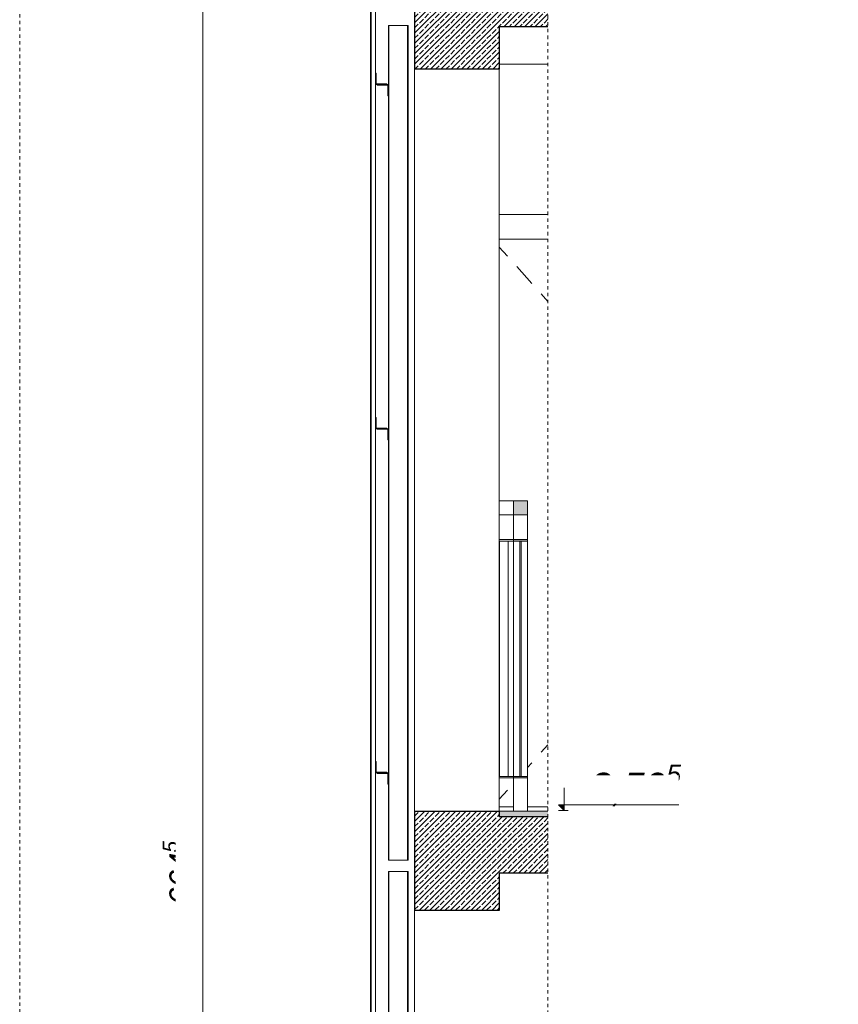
# Model space of a CAD drawing. Header units: centimetres. Extents: x -4039 to -1655, y -610 to 1317.
# Tile 15 of 18: x -2564 to -2274, y 291 to 640. Entities that reach past the tile are written whole.
import ezdxf

# ---------------------------------------------------------------- set-up
doc = ezdxf.new("R2010")
doc.units = ezdxf.units.CM
doc.header["$LTSCALE"] = 0.1
doc.header["$MEASUREMENT"] = 0
doc.linetypes.add('Przerywana', pattern=[24, 12, -12])
doc.linetypes.add('Wipeout_Contour', pattern=[1000, 0, -1000])
for name, color, linetype in [('2_barierki.K_IR', 7, 'Continuous'), ('2_belki.K_IR', 7, 'Continuous'), ('2_stropy.ISTN', 7, 'Continuous'), ('2_stropy.K_IR', 7, 'Continuous'), ('2_słupy.K_IR', 7, 'Continuous'), ('2_ściana dekoracyjna.K_IR', 7, 'Continuous'), ('2_ściany podporowe.K_IR', 7, 'Continuous'), ('2_ściany zewnętrzne.ISTN', 7, 'Continuous'), ('2_ściany.K_IR', 7, 'Continuous'), ('5_wymiary.K_IR', 7, 'Continuous')]:
    doc.layers.add(name, color=color, linetype=linetype)
doc.styles.add('GENERATED_STYLE_1', font='txt')
doc.dimstyles.new('GENERATED_STYLE__2', dxfattribs={"dimtxt": 8, "dimasz": 1.835749, "dimexe": 0.18, "dimexo": 2, "dimgap": 0.09, "dimtad": 1, "dimdec": 0, "dimzin": 0, "dimdsep": 46, "dimtxsty": 'GENERATED_STYLE_1', "dimblk": 'ARROWHEAD_2', "dimblk1": 'ARROWHEAD_2', "dimblk2": 'ARROWHEAD_2', "dimcen": 0.09, "dimclrd": 7, "dimclre": 7, "dimclrt": 7, "dimadec": 1, "dimazin": 0, "dimtfac": 1, "dimtdec": 4, "dimtmove": 0, "dimatfit": 3, "dimfxl": 1, "dimtolj": 1, "dimtzin": 0, "dimarcsym": 0})
pattern_1 = [(45, (0, 0), (-1.8384776, 1.8384776), []), (45, (-0.9192, 0.9192), (-1.8384776, 1.8384776), [1.95, -0.65])]
pattern_2 = [(45, (0, 0), (-3.1819805, 3.1819805), []), (45, (-1.0607, 1.0607), (-3.1819805, 3.1819805), [])]

# ---------------------------------------------------------------- blocks, each defined once
blk = doc.blocks.new('Wymiary_1_1', base_point=(-2370.99, 0))
at = {"layer": '5_wymiary.K_IR', "linetype": 'Continuous', "lineweight": 0}
for points in [[(-2370.99, 359.74), (-2370.99, 361.74), (-2372.99, 361.74)], [(-2370.99, 59.74), (-2370.99, 61.74), (-2372.99, 61.74)], [(-2370.99, 0), (-2370.99, 2), (-2372.99, 2)]]:
    blk.add_hatch(color=1, dxfattribs=at).paths.add_polyline_path(points)
at = {"layer": '5_wymiary.K_IR', "color": 1, "linetype": 'Continuous', "lineweight": 0}
for p, q in [((-2370.99, 359.74), (-2370.99, 367.74)), ((-2370.99, 359.74), (-2372.99, 361.74)), ((-2372.99, 361.74), (-2370.99, 361.74)), ((-2370.99, 359.74), (-2372.99, 359.74)), ((-2370.99, 361.74), (-2330.33, 361.74)), ((-2370.99, 359.74), (-2369.49, 359.74)), ((-2370.99, 59.74), (-2370.99, 67.74)), ((-2370.99, 59.74), (-2372.99, 61.74)), ((-2372.99, 61.74), (-2370.99, 61.74)), ((-2370.99, 59.74), (-2372.99, 59.74)), ((-2370.99, 61.74), (-2330.33, 61.74)), ((-2370.99, 59.74), (-2369.49, 59.74)), ((-2370.99, 0), (-2370.99, 8)), ((-2370.99, 0), (-2372.99, 2)), ((-2372.99, 2), (-2370.99, 2)), ((-2370.99, 0), (-2372.99, 0)), ((-2370.99, 2), (-2278.01, 2)), ((-2370.99, 0), (-2369.49, 0))]:
    blk.add_line(p, q, dxfattribs=at)
at = {"layer": '5_wymiary.K_IR', "color": 1, "lineweight": 0, "char_height": 10, "attachment_point": 7, "style": 'GENERATED_STYLE_1'}
for s, insert in [('\\A1;{\\pql;\\fArial|b0|i1|c238|p38;+3,59\\fArial|b0|i1|c238|p38;\\A1{\\H.66x;\\S5^  ;}}', (-2369.99, 360.17)), ('\\A1;{\\pql;\\fArial|b0|i1|c238|p38;+0,59\\fArial|b0|i1|c238|p38;\\A1{\\H.66x;\\S5^  ;}}', (-2369.99, 60.16))]:
    blk.add_mtext(s, dxfattribs=dict(at, insert=insert))
at = {"color": 254, "linetype": 'Wipeout_Contour', "lineweight": 0, "ltscale": 9514.684712}
blk.add_wipeout([(-2369.99, 362.14), (-2330.33, 362.14), (-2330.33, 372.14), (-2369.99, 372.14)], dxfattribs=at).dxf.layer = '5_wymiary.K_IR'
at = {"color": 254, "linetype": 'Wipeout_Contour', "lineweight": 0, "ltscale": 9404.492133}
blk.add_wipeout([(-2369.99, 62.14), (-2330.33, 62.14), (-2330.33, 72.14), (-2369.99, 72.14)], dxfattribs=at).dxf.layer = '5_wymiary.K_IR'
at = {"color": 254, "linetype": 'Wipeout_Contour', "lineweight": 0, "ltscale": 9296.069355}
blk.add_wipeout([(-2369.99, 2.4), (-2278.01, 2.4), (-2278.01, 12.4), (-2369.99, 12.4)], dxfattribs=at).dxf.layer = '5_wymiary.K_IR'
at = {"layer": '5_wymiary.K_IR', "color": 1, "lineweight": 0, "insert": (-2369.99, 2.4), "char_height": 10, "attachment_point": 7, "style": 'GENERATED_STYLE_1'}
blk.add_mtext('\\A1;{\\pql;\\fArial|b0|i1|c238|p38;±0,00=+235,95}', dxfattribs=at)
blk = doc.blocks.new('*D66')
at = {"layer": '5_wymiary.K_IR', "color": 7, "linetype": 'Continuous', "lineweight": 0}
for p, q in [((-2500.26, 670.21), (-2497.84, 668.81)), ((-2497.05, 669.51), (-2500.86, 669.51)), ((-2499.05, 5), (-2499.05, 669.51)), ((-2497.05, 5), (-2500.86, 5)), ((-2500.26, 5.7), (-2497.84, 4.3)), ((-2499.05, 0), (-2499.05, 5))]:
    blk.add_line(p, q, dxfattribs=at)
at = {"layer": '5_wymiary.K_IR', "color": 7, "lineweight": 0, "insert": (-2500.52, 326.15), "char_height": 8, "attachment_point": 7, "rotation": 90, "style": 'GENERATED_STYLE_1'}
blk.add_mtext('\\A1;{\\pql;\\fArial|b0|i1|c238|p38;664\\fArial|b0|i1|c238|p38;\\A1{\\H.66x;\\S5^  ;}}', dxfattribs=at)
at = {"color": 254, "linetype": 'Wipeout_Contour', "lineweight": 0, "ltscale": 10109.109325}
blk.add_wipeout([(-2500.65, 326.15), (-2500.65, 348.36), (-2508.65, 348.36), (-2508.65, 326.15)], dxfattribs=at).dxf.layer = '5_wymiary.K_IR'
at = {"color": 254, "linetype": 'Wipeout_Contour', "lineweight": 0, "ltscale": 10018.669567}
blk.add_wipeout([(-2499.65, 4.7), (-2499.65, 12.77), (-2509.65, 12.77), (-2509.65, 4.7)], dxfattribs=at).dxf.layer = '5_wymiary.K_IR'
at = {"layer": '5_wymiary.K_IR', "color": 7, "lineweight": 0, "insert": (-2500.65, 5.7), "char_height": 8, "attachment_point": 7, "rotation": 90, "style": 'GENERATED_STYLE_1'}
blk.add_mtext('\\A1;{\\pql;\\fArial|b0|i1|c238|p38;5}', dxfattribs=at)
blk = doc.blocks.new('ARROWHEAD_2')
at = {"color": 0, "linetype": 'Continuous', "lineweight": 0}
for p, q in [((0, 0), (-1, 0)), ((-0.38, -0.66), (0.38, 0.66))]:
    blk.add_line(p, q, dxfattribs=at)

msp = doc.modelspace()

# ---------------------------------------------------------------- hatches: boundary and pattern name
at = {"layer": '2_barierki.K_IR', "linetype": 'Continuous', "lineweight": 0}
for points in [[(-2383.93, 469.5), (-2388.93, 469.5), (-2388.93, 464.5), (-2383.93, 464.5)], [(-2383.93, 455.75), (-2388.93, 455.75), (-2388.93, 455.25), (-2383.93, 455.25)], [(-2383.93, 371.75), (-2388.93, 371.75), (-2388.93, 371.25), (-2383.93, 371.25)]]:
    msp.add_hatch(color=252, dxfattribs=at).paths.add_polyline_path(points)

# ---------------------------------------------------------------- linework, layer by layer
at = {"layer": '2_barierki.K_IR', "color": 252, "linetype": 'Continuous', "lineweight": 0}
for p, q in [((-2388.93, 469.5), (-2393.93, 469.5)), ((-2388.93, 469.5), (-2388.93, 464.5)), ((-2383.93, 469.5), (-2388.93, 469.5)), ((-2383.93, 469.5), (-2383.93, 464.5)), ((-2388.93, 464.5), (-2393.93, 464.5)), ((-2383.93, 464.5), (-2388.93, 464.5)), ((-2388.93, 455.75), (-2388.93, 464.5)), ((-2383.93, 455.75), (-2383.93, 464.5)), ((-2388.93, 455.75), (-2393.93, 455.75)), ((-2388.93, 455.25), (-2393.93, 455.25)), ((-2393.83, 371.75), (-2393.83, 455.25)), ((-2390.83, 371.75), (-2390.83, 455.25)), ((-2388.93, 455.75), (-2388.93, 455.25)), ((-2383.93, 455.75), (-2388.93, 455.75)), ((-2383.93, 455.25), (-2388.93, 455.25)), ((-2388.93, 371.75), (-2388.93, 455.25)), ((-2386.68, 371.75), (-2386.68, 455.25)), ((-2386.18, 371.75), (-2386.18, 455.25)), ((-2383.93, 455.75), (-2383.93, 455.25)), ((-2383.93, 371.75), (-2383.93, 455.25)), ((-2388.93, 371.75), (-2393.93, 371.75)), ((-2388.93, 371.25), (-2393.93, 371.25)), ((-2388.93, 371.75), (-2388.93, 371.25)), ((-2383.93, 371.75), (-2388.93, 371.75)), ((-2383.93, 371.25), (-2388.93, 371.25)), ((-2388.93, 359.5), (-2388.93, 371.25)), ((-2383.93, 371.75), (-2383.93, 371.25)), ((-2383.93, 359.5), (-2383.93, 371.25))]:
    msp.add_line(p, q, dxfattribs=at)
at = {"layer": '2_słupy.K_IR', "color": 7, "linetype": 'Continuous', "lineweight": 0}
for p, q in [((-2433.25, 617.06), (-2433.25, 638.05)), ((-2433.25, 638.05), (-2433.05, 638.05)), ((-2433.05, 638.05), (-2426.45, 638.05)), ((-2433.05, 342.1), (-2433.05, 638.05)), ((-2426.45, 638.05), (-2426.25, 638.05)), ((-2426.45, 342.1), (-2426.45, 638.05)), ((-2426.25, 342.1), (-2426.25, 638.05)), ((-2423.93, 359.33), (-2423.93, 622.5)), ((-2393.93, 359.5), (-2393.93, 622.5)), ((-2433.25, 495.06), (-2433.25, 613.06)), ((-2433.25, 373.06), (-2433.25, 491.06)), ((-2433.25, 342.1), (-2433.25, 369.06)), ((-2433.25, 342.1), (-2433.05, 342.1)), ((-2433.05, 342.1), (-2426.45, 342.1)), ((-2426.45, 342.1), (-2426.25, 342.1)), ((-2433.25, 251.06), (-2433.25, 338.1)), ((-2433.25, 338.1), (-2433.05, 338.1)), ((-2433.05, 338.1), (-2426.45, 338.1)), ((-2433.05, 2), (-2433.05, 338.1)), ((-2426.45, 338.1), (-2426.25, 338.1)), ((-2426.45, 2), (-2426.45, 338.1)), ((-2426.25, 2), (-2426.25, 338.1))]:
    msp.add_line(p, q, dxfattribs=at)
at = {"layer": '2_ściana dekoracyjna.K_IR', "color": 251, "linetype": 'Continuous', "lineweight": 0, "true_color": 0x5f5f5f}
msp.add_line((-2439.57, 5), (-2439.57, 1230), dxfattribs=at)
msp.add_line((-2439.57, 5), (-2439.57, 1230), dxfattribs=at)
at = {"layer": '2_ściany podporowe.K_IR', "color": 7, "linetype": 'Continuous', "lineweight": 0}
msp.add_line((-2423.93, 57.5), (-2423.93, 324.33), dxfattribs=at)
at = {"layer": '2_ściany zewnętrzne.ISTN', "color": 7, "linetype": 'Continuous', "lineweight": 13}
for p, q in [((-2393.93, 571), (-2376.71, 571)), ((-2376.71, 562.2), (-2393.93, 562.2)), ((-2393.93, 559.43), (-2391.07, 556.24)), ((-2387.74, 552.51), (-2382.4, 546.55)), ((-2379.07, 542.82), (-2376.71, 540.19)), ((-2379.07, 380.38), (-2376.71, 383.01)), ((-2383.93, 374.94), (-2382.4, 376.65)), ((-2393.93, 363.77), (-2391.07, 366.96)), ((-2383.93, 361), (-2376.71, 361))]:
    msp.add_line(p, q, dxfattribs=at)
at = {"layer": '2_ściany zewnętrzne.ISTN', "color": 252, "linetype": 'Continuous', "lineweight": 13}
for p, q in [((-2437.78, 375), (-2437.75, 375)), ((-2383.93, 361), (-2376.71, 361))]:
    msp.add_line(p, q, dxfattribs=at)

# ---------------------------------------------------------------- block references
at = {"layer": '5_wymiary.K_IR', "color": 1, "linetype": 'Continuous', "lineweight": 0}
msp.add_blockref('Wymiary_1_1', (-2370.99, 0), dxfattribs=at)

# ---------------------------------------------------------------- next in the draw order: wipeouts: each hides what was drawn before it
at = {"color": 254, "linetype": 'Wipeout_Contour', "lineweight": 0, "ltscale": 9970.234516}
msp.add_wipeout([(-2393.93, 622.5), (-2393.93, 657.5), (-2423.93, 657.5), (-2423.93, 622.5)], dxfattribs=at).dxf.layer = '2_belki.K_IR'
at = {"color": 254, "linetype": 'Wipeout_Contour', "lineweight": 0, "ltscale": 9732.496749}
msp.add_wipeout([(-2393.93, 324.33), (-2393.93, 359.33), (-2423.93, 359.33), (-2423.93, 324.33)], dxfattribs=at).dxf.layer = '2_belki.K_IR'
at = {"color": 254, "linetype": 'Wipeout_Contour', "lineweight": 0, "ltscale": 10342.582296}
msp.add_wipeout([(-2439.37, 5), (-2439.3, 5), (-2439.3, 1230), (-2439.37, 1230)], dxfattribs=at).dxf.layer = '2_ściana dekoracyjna.K_IR'

# ---------------------------------------------------------------- next in the draw order: hatches: boundary and pattern name
at = {"layer": '2_belki.K_IR', "linetype": 'Continuous', "lineweight": 0}
h = msp.add_hatch(dxfattribs=at)
h.set_pattern_fill('Beton_zbrojony_0001', style=0, pattern_type=2)
h.set_pattern_definition(pattern_1)
h.paths.add_polyline_path([(-2393.93, 622.5), (-2393.93, 657.5), (-2423.93, 657.5), (-2423.93, 622.5)])
h = msp.add_hatch(dxfattribs=at)
h.set_pattern_fill('Beton_zbrojony_0001', style=0, pattern_type=2)
h.set_pattern_definition(pattern_1)
h.paths.add_polyline_path([(-2393.93, 324.33), (-2393.93, 359.33), (-2423.93, 359.33), (-2423.93, 324.33)])
at = {"layer": '2_stropy.K_IR', "linetype": 'Continuous', "lineweight": 0, "true_color": 0x000000}
msp.add_hatch(color=18, dxfattribs=at).paths.add_polyline_path([(-2376.71, 359.5), (-2393.93, 359.5), (-2393.93, 357.5), (-2376.71, 357.5)])
at = {"layer": '2_ściana dekoracyjna.K_IR', "linetype": 'Continuous', "lineweight": 0}
h = msp.add_hatch(dxfattribs=at)
h.set_pattern_fill('Stal_0001', style=0, pattern_type=2)
h.set_pattern_definition(pattern_2)
h.paths.add_polyline_path([(-2439.37, 5), (-2439.3, 5), (-2439.3, 1230), (-2439.37, 1230)])

# ---------------------------------------------------------------- next in the draw order: linework, layer by layer
at = {"layer": '2_belki.K_IR', "color": 7, "linetype": 'Continuous', "lineweight": 30}
for p, q in [((-2423.93, 657.5), (-2423.93, 622.5)), ((-2393.93, 637.5), (-2393.93, 622.5)), ((-2393.93, 622.5), (-2423.93, 622.5)), ((-2423.93, 359.33), (-2423.93, 324.33)), ((-2393.93, 359.33), (-2423.93, 359.33)), ((-2393.93, 359.33), (-2393.93, 357.5)), ((-2393.93, 337.5), (-2393.93, 324.33)), ((-2393.93, 324.33), (-2423.93, 324.33))]:
    msp.add_line(p, q, dxfattribs=at)
at = {"layer": '2_stropy.K_IR', "color": 7, "linetype": 'Continuous', "lineweight": 0}
msp.add_line((-2393.93, 359.5), (-2393.93, 359.33), dxfattribs=at)
at = {"layer": '2_stropy.K_IR', "color": 7, "linetype": 'Continuous', "lineweight": 15}
msp.add_line((-2376.71, 359.5), (-2393.93, 359.5), dxfattribs=at)
at = {"layer": '2_ściana dekoracyjna.K_IR', "color": 251, "linetype": 'Continuous', "lineweight": 0, "true_color": 0x5f5f5f}
for p, q in [((-2439.56, 5), (-2439.56, 1230)), ((-2439.56, 5), (-2439.56, 1230)), ((-2437.78, 11.06), (-2437.78, 1230))]:
    msp.add_line(p, q, dxfattribs=at)
at = {"layer": '2_ściana dekoracyjna.K_IR', "color": 7, "linetype": 'Continuous', "lineweight": 0}
for p, q in [((-2439.37, 1230), (-2439.37, 5)), ((-2439.3, 1230), (-2439.3, 5))]:
    msp.add_line(p, q, dxfattribs=at)
at = {"layer": '2_ściany podporowe.K_IR', "color": 7, "linetype": 'Continuous', "lineweight": 0}
for p in [(-2423.93, 359.5), (-2423.95, 0)]:
    msp.add_line(p, (-2423.95, 359.5), dxfattribs=at)
at = {"layer": '2_ściany zewnętrzne.ISTN', "color": 7, "linetype": 'Continuous', "lineweight": 13}
msp.add_line((-2393.93, 361), (-2388.93, 361), dxfattribs=at)
at = {"layer": '2_ściany.K_IR', "color": 7, "linetype": 'Continuous', "lineweight": 13}
msp.add_line((-2393.93, 624.33), (-2376.71, 624.33), dxfattribs=at)

# ---------------------------------------------------------------- next in the draw order: wipeouts: each hides what was drawn before it
at = {"color": 254, "linetype": 'Wipeout_Contour', "lineweight": 0, "ltscale": 17594.327847}
msp.add_wipeout([(-2437.55, 621.06), (-2437.75, 621.06), (-2437.75, 617.06), (-2437.25, 617.06), (-2433.75, 617.06), (-2433.75, 617.26), (-2437.55, 617.26)], dxfattribs=at).dxf.layer = '2_belki.K_IR'
at = {"color": 254, "linetype": 'Wipeout_Contour', "lineweight": 0, "ltscale": 17404.028148}
msp.add_wipeout([(-2437.55, 499.06), (-2437.75, 499.06), (-2437.75, 495.06), (-2437.25, 495.06), (-2433.75, 495.06), (-2433.75, 495.26), (-2437.55, 495.26)], dxfattribs=at).dxf.layer = '2_belki.K_IR'
at = {"color": 254, "linetype": 'Wipeout_Contour', "lineweight": 0, "ltscale": 17253.945961}
msp.add_wipeout([(-2437.55, 377.06), (-2437.75, 377.06), (-2437.75, 373.06), (-2437.25, 373.06), (-2433.75, 373.06), (-2433.75, 373.26), (-2437.55, 373.26)], dxfattribs=at).dxf.layer = '2_belki.K_IR'
at = {"color": 254, "linetype": 'Wipeout_Contour', "lineweight": 0, "ltscale": 9886.652512}
msp.add_wipeout([(-2376.71, 657.5), (-2393.93, 657.5), (-2393.93, 637.5), (-2376.71, 637.5)], dxfattribs=at).dxf.layer = '2_stropy.ISTN'
at = {"color": 254, "linetype": 'Wipeout_Contour', "lineweight": 0, "ltscale": 9642.089236}
msp.add_wipeout([(-2376.71, 357.5), (-2393.93, 357.5), (-2393.93, 337.5), (-2376.71, 337.5)], dxfattribs=at).dxf.layer = '2_stropy.K_IR'

# ---------------------------------------------------------------- next in the draw order: hatches: boundary and pattern name
at = {"layer": '2_belki.K_IR', "linetype": 'Continuous', "lineweight": 0}
h = msp.add_hatch(dxfattribs=at)
h.set_pattern_fill('Stal_0001', style=0, pattern_type=2)
h.set_pattern_definition(pattern_2)
h.paths.add_polyline_path([(-2437.55, 621.06), (-2437.75, 621.06), (-2437.75, 617.06), (-2437.25, 617.06), (-2433.75, 617.06), (-2433.75, 617.26), (-2437.55, 617.26)])
h = msp.add_hatch(dxfattribs=at)
h.set_pattern_fill('Stal_0001', style=0, pattern_type=2)
h.set_pattern_definition(pattern_2)
h.paths.add_polyline_path([(-2437.55, 499.06), (-2437.75, 499.06), (-2437.75, 495.06), (-2437.25, 495.06), (-2433.75, 495.06), (-2433.75, 495.26), (-2437.55, 495.26)])
h = msp.add_hatch(dxfattribs=at)
h.set_pattern_fill('Stal_0001', style=0, pattern_type=2)
h.set_pattern_definition(pattern_2)
h.paths.add_polyline_path([(-2437.55, 377.06), (-2437.75, 377.06), (-2437.75, 373.06), (-2437.25, 373.06), (-2433.75, 373.06), (-2433.75, 373.26), (-2437.55, 373.26)])
at = {"layer": '2_stropy.ISTN', "linetype": 'Continuous', "lineweight": 0}
h = msp.add_hatch(dxfattribs=at)
h.set_pattern_fill('Beton_zbrojony_0001', style=0, pattern_type=2)
h.set_pattern_definition(pattern_1)
h.paths.add_polyline_path([(-2376.71, 657.5), (-2393.93, 657.5), (-2393.93, 637.5), (-2376.71, 637.5)])
at = {"layer": '2_stropy.K_IR', "linetype": 'Continuous', "lineweight": 0}
h = msp.add_hatch(dxfattribs=at)
h.set_pattern_fill('Beton_zbrojony_0001', style=0, pattern_type=2)
h.set_pattern_definition(pattern_1)
h.paths.add_polyline_path([(-2376.71, 357.5), (-2393.93, 357.5), (-2393.93, 337.5), (-2376.71, 337.5)])

# ---------------------------------------------------------------- next in the draw order: linework, layer by layer
at = {"layer": '2_belki.K_IR', "color": 7, "linetype": 'Continuous', "lineweight": 15}
for p, q in [((-2437.55, 621.06), (-2437.75, 621.06)), ((-2437.55, 499.06), (-2437.75, 499.06)), ((-2437.55, 377.06), (-2437.75, 377.06))]:
    msp.add_line(p, q, dxfattribs=at)
at = {"layer": '2_stropy.ISTN', "color": 7, "linetype": 'Continuous', "lineweight": 30}
msp.add_line((-2376.71, 637.5), (-2393.93, 637.5), dxfattribs=at)
at = {"layer": '2_stropy.K_IR', "color": 7, "linetype": 'Continuous', "lineweight": 30}
for p, q in [((-2376.71, 357.5), (-2393.93, 357.5)), ((-2376.71, 337.5), (-2393.93, 337.5))]:
    msp.add_line(p, q, dxfattribs=at)

# ---------------------------------------------------------------- next in the draw order: wipeouts: each hides what was drawn before it
at = {"color": 254, "linetype": 'Wipeout_Contour', "lineweight": 0, "ltscale": 17580.080975}
msp.add_wipeout([(-2433.75, 617.06), (-2437.25, 617.06), (-2437.25, 616.86), (-2433.45, 616.86), (-2433.45, 613.06), (-2433.25, 613.06), (-2433.25, 617.06)], dxfattribs=at).dxf.layer = '2_belki.K_IR'
at = {"color": 254, "linetype": 'Wipeout_Contour', "lineweight": 0, "ltscale": 17390.312892}
msp.add_wipeout([(-2433.75, 495.06), (-2437.25, 495.06), (-2437.25, 494.86), (-2433.45, 494.86), (-2433.45, 491.06), (-2433.25, 491.06), (-2433.25, 495.06)], dxfattribs=at).dxf.layer = '2_belki.K_IR'
at = {"color": 254, "linetype": 'Wipeout_Contour', "lineweight": 0, "ltscale": 17240.804793}
msp.add_wipeout([(-2433.75, 373.06), (-2437.25, 373.06), (-2437.25, 372.86), (-2433.45, 372.86), (-2433.45, 369.06), (-2433.25, 369.06), (-2433.25, 373.06)], dxfattribs=at).dxf.layer = '2_belki.K_IR'

# ---------------------------------------------------------------- next in the draw order: hatches: boundary and pattern name
at = {"layer": '2_belki.K_IR', "linetype": 'Continuous', "lineweight": 0}
h = msp.add_hatch(dxfattribs=at)
h.set_pattern_fill('Stal_0001', style=0, pattern_type=2)
h.set_pattern_definition(pattern_2)
h.paths.add_polyline_path([(-2433.75, 617.06), (-2437.25, 617.06), (-2437.25, 616.86), (-2433.45, 616.86), (-2433.45, 613.06), (-2433.25, 613.06), (-2433.25, 617.06)])
h = msp.add_hatch(dxfattribs=at)
h.set_pattern_fill('Stal_0001', style=0, pattern_type=2)
h.set_pattern_definition(pattern_2)
h.paths.add_polyline_path([(-2433.75, 495.06), (-2437.25, 495.06), (-2437.25, 494.86), (-2433.45, 494.86), (-2433.45, 491.06), (-2433.25, 491.06), (-2433.25, 495.06)])
h = msp.add_hatch(dxfattribs=at)
h.set_pattern_fill('Stal_0001', style=0, pattern_type=2)
h.set_pattern_definition(pattern_2)
h.paths.add_polyline_path([(-2433.75, 373.06), (-2437.25, 373.06), (-2437.25, 372.86), (-2433.45, 372.86), (-2433.45, 369.06), (-2433.25, 369.06), (-2433.25, 373.06)])

# ---------------------------------------------------------------- next in the draw order: linework, layer by layer
at = {"layer": '2_belki.K_IR', "color": 7, "linetype": 'Continuous', "lineweight": 15}
for p, q in [((-2437.75, 621.06), (-2437.75, 617.06)), ((-2437.55, 621.06), (-2437.55, 617.26)), ((-2437.25, 617.06), (-2437.75, 617.06)), ((-2433.75, 617.26), (-2437.55, 617.26)), ((-2437.25, 617.06), (-2437.25, 616.86)), ((-2433.75, 617.06), (-2437.25, 617.06)), ((-2433.45, 616.86), (-2437.25, 616.86)), ((-2433.75, 617.26), (-2433.75, 617.06)), ((-2433.25, 617.06), (-2433.75, 617.06)), ((-2433.45, 616.86), (-2433.45, 613.06)), ((-2433.25, 617.06), (-2433.25, 613.06)), ((-2433.25, 613.06), (-2433.45, 613.06)), ((-2437.75, 499.06), (-2437.75, 495.06)), ((-2437.55, 499.06), (-2437.55, 495.26)), ((-2437.25, 495.06), (-2437.75, 495.06)), ((-2433.75, 495.26), (-2437.55, 495.26)), ((-2437.25, 495.06), (-2437.25, 494.86)), ((-2433.75, 495.06), (-2437.25, 495.06)), ((-2433.45, 494.86), (-2437.25, 494.86)), ((-2433.75, 495.26), (-2433.75, 495.06)), ((-2433.25, 495.06), (-2433.75, 495.06)), ((-2433.45, 494.86), (-2433.45, 491.06)), ((-2433.25, 495.06), (-2433.25, 491.06)), ((-2433.25, 491.06), (-2433.45, 491.06)), ((-2437.75, 377.06), (-2437.75, 373.06)), ((-2437.55, 377.06), (-2437.55, 373.26)), ((-2437.25, 373.06), (-2437.75, 373.06)), ((-2433.75, 373.26), (-2437.55, 373.26)), ((-2437.25, 373.06), (-2437.25, 372.86)), ((-2433.75, 373.06), (-2437.25, 373.06)), ((-2433.45, 372.86), (-2437.25, 372.86)), ((-2433.75, 373.26), (-2433.75, 373.06)), ((-2433.25, 373.06), (-2433.75, 373.06)), ((-2433.45, 372.86), (-2433.45, 369.06)), ((-2433.25, 373.06), (-2433.25, 369.06)), ((-2433.25, 369.06), (-2433.45, 369.06))]:
    msp.add_line(p, q, dxfattribs=at)

# ---------------------------------------------------------------- next in the draw order: dimensions: what is measured, and where the dimension line sits
at = {"layer": '5_wymiary.K_IR', "color": 7, "linetype": 'Continuous', "lineweight": 0}
dim = msp.add_linear_dim(base=(-2499.05, 669.51), p1=(-2437.78, 5), p2=(-2445.85, 669.51), angle=90, dimstyle='GENERATED_STYLE__2', dxfattribs=at)
dim.commit()
dim.dimension.update_dxf_attribs({"geometry": '*D66', "text_midpoint": (-2504.65, 346.1), "dimtype": 160, "text_rotation": 90})

# ---------------------------------------------------------------- next in the draw order: linework, layer by layer
at = {"color": 252, "linetype": 'Przerywana', "lineweight": 0}
msp.add_lwpolyline([(-2563.93, 1278.06), (-2563.93, -58), (-2376.71, -58), (-2376.71, 1278.06)], close=True, dxfattribs=at)

doc.saveas('drawing.dxf')
